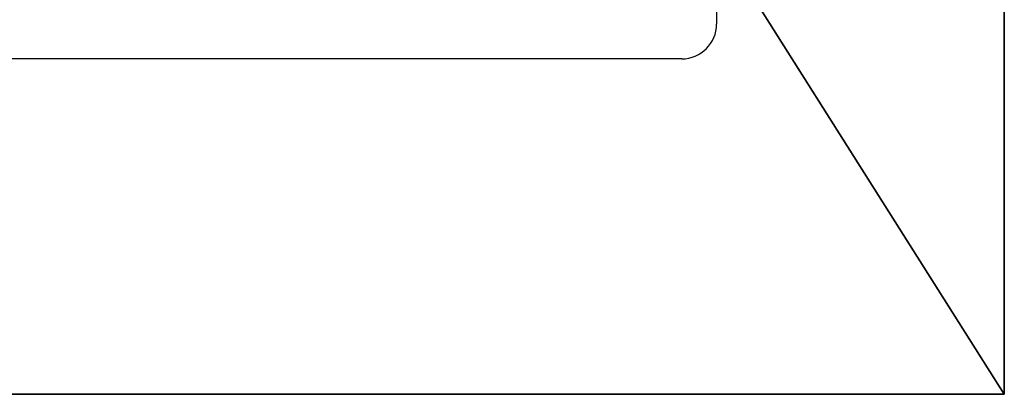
# Model space of a CAD drawing. Header units: millimetres. Extents: x 7187 to 8806, y -3756 to -2918.
# Tile 181 of 250: x 8750 to 8806, y -3684 to -3663. Entities that reach past the tile are written whole.
import ezdxf

# ---------------------------------------------------------------- set-up
doc = ezdxf.new("R2010")
doc.units = ezdxf.units.MM
doc.header["$LTSCALE"] = 3

msp = doc.modelspace()

# ---------------------------------------------------------------- linework, layer by layer
at = {"color": 1, "lineweight": 35}
msp.add_line((8370.851, -2995.7), (8806.093, -3684.478), dxfattribs=at)
at = {"linetype": 'Continuous', "lineweight": 30}
for p, q in [((8789.58, -3422.206), (8789.58, -3663.206)), ((8787.58, -3665.206), (8391.58, -3665.206))]:
    msp.add_line(p, q, dxfattribs=at)
at = {"color": 1, "lineweight": 35}
msp.add_lwpolyline([(8370.851, -2995.7), (8806.093, -2995.7), (8806.093, -3684.478), (8370.851, -3684.478)], close=True, dxfattribs=at)
at = {"linetype": 'Continuous', "lineweight": 30}
msp.add_arc((8787.58, -3663.206), 2, 270, 0, dxfattribs=at)

doc.saveas('drawing.dxf')
